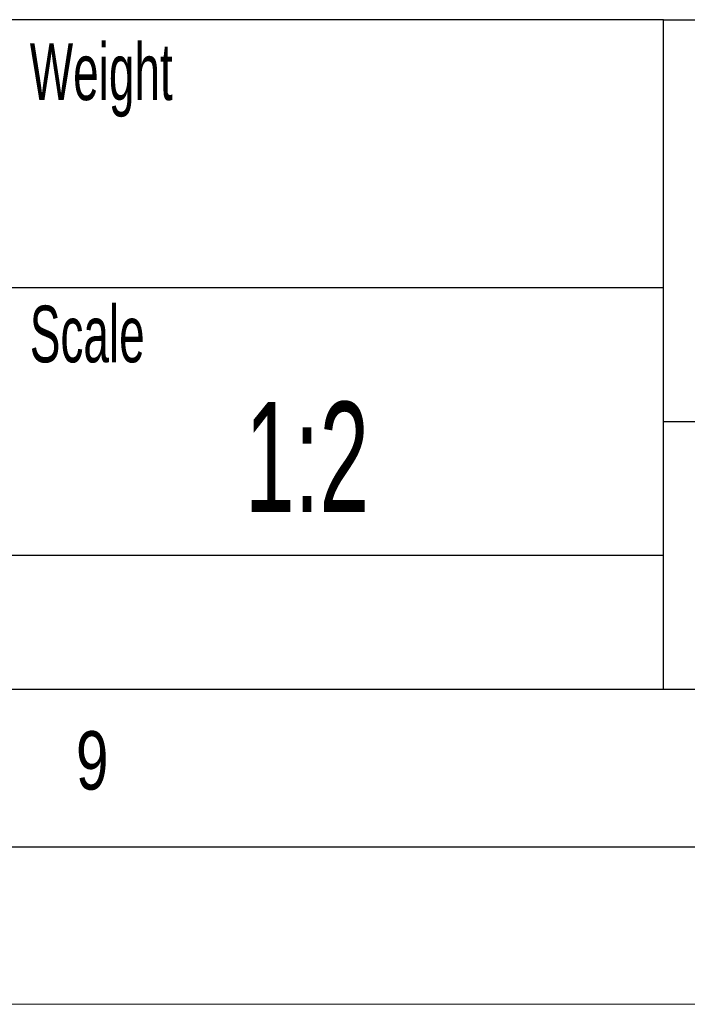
# Model space of a CAD drawing. Header units: millimetres. Extents: x 0 to 594, y 0 to 420.
# Tile 10 of 33: x 423 to 444, y 0 to 31. Entities that reach past the tile are written whole.
import ezdxf

# ---------------------------------------------------------------- set-up
doc = ezdxf.new("R2010")
doc.units = ezdxf.units.MM
doc.layers.add('FORMAT', color=7, linetype='Continuous')
doc.layers.add('SLD-0', color=7, linetype='Continuous')
doc.styles.add('SLDTEXTSTYLE0', font='TXT', dxfattribs={"width": 0.75})
doc.styles.add('SLDTEXTSTYLE1', font='TXT', dxfattribs={"width": 0.605})

msp = doc.modelspace()

# ---------------------------------------------------------------- linework, layer by layer
at = {"color": 7, "linetype": 'Continuous', "lineweight": 18}
msp.add_line((0, 0), (594, 0), dxfattribs=at)
at = {"layer": 'FORMAT'}
for p, q in [((443.6, 31.25), (399.4, 31.25)), ((443.6, 18.5), (443.6, 31.25)), ((443.6, 31.25), (477.4, 31.25)), ((399.4, 22.75), (443.6, 22.75)), ((443.6, 10), (443.6, 18.5)), ((443.6, 18.5), (477.4, 18.5)), ((399.4, 14.25), (443.6, 14.25)), ((20, 10), (584, 10)), ((399.4, 10), (584, 10)), ((15, 5), (589, 5))]:
    msp.add_line(p, q, dxfattribs=at)
at = {"layer": 'SLD-0'}
msp.add_line((399.4, 10), (584, 10), dxfattribs=at)

# ---------------------------------------------------------------- texts
at = {"layer": 'FORMAT'}
for s, insert, char_height, attachment_point, style in [('Weight', (423.504, 30.498), 1.8, 1, 'SLDTEXTSTYLE1'), ('Scale', (423.504, 22.175), 1.8, 1, 'SLDTEXTSTYLE1'), ('1:2', (432.296, 19.121), 3.5, 2, 'SLDTEXTSTYLE1'), ('9', (424.967, 8.668), 1.852, 1, 'SLDTEXTSTYLE0')]:
    msp.add_mtext(s, dxfattribs=dict(at, insert=insert, char_height=char_height, attachment_point=attachment_point, style=style))

doc.saveas('drawing.dxf')
